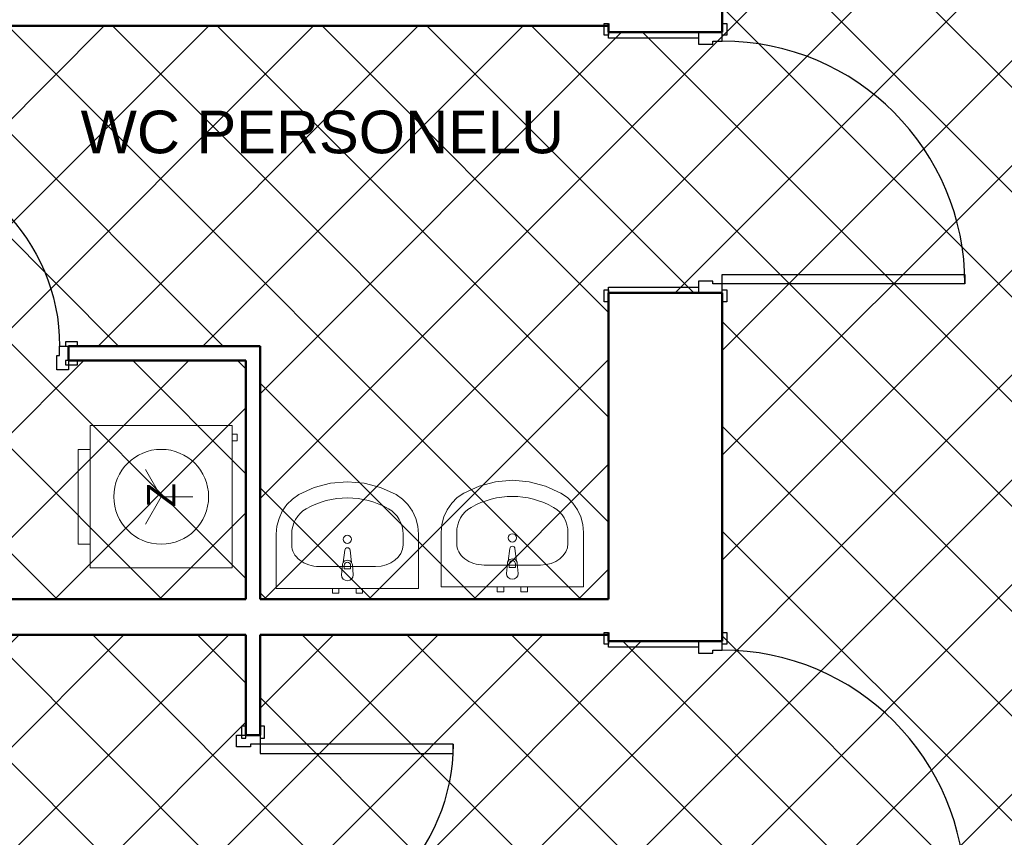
# Model space of a CAD drawing. Header units: millimetres. Extents: x -29624 to 9939, y -6894 to 6495.
# Tile 20 of 243: x -26726 to -26310, y 3545 to 3890. Entities that reach past the tile are written whole.
import ezdxf
from ezdxf.enums import TextEntityAlignment as Align

# ---------------------------------------------------------------- set-up
doc = ezdxf.new("R2010")
doc.units = ezdxf.units.MM
doc.header["$MEASUREMENT"] = 0
for name, color, linetype, lineweight in [('A_opisy', 81, 'Continuous', 13), ('A_sanitarka', 140, 'Continuous', 13), ('A_ściany istniejące hatch', 82, 'Continuous', 9)]:
    doc.layers.add(name, color=color, linetype=linetype, lineweight=lineweight)
for name, color, linetype in [('Drzwi Archicad', 7, 'Continuous'), ('Konstrukcja - Ściany zew', 7, 'Continuous'), ('Wnętrze - Umeblowanie', 7, 'Continuous')]:
    doc.layers.add(name, color=color, linetype=linetype)
doc.styles.get("Standard").update_dxf_attribs({"font": 'arial.ttf'})
doc.styles.add('STYL_AUTOMATYCZNY_1', font='arial.ttf')

# ---------------------------------------------------------------- blocks, each defined once
blk = doc.blocks.new('Drzwi metalowe 27_3')
at = {"layer": 'Drzwi Archicad', "color": 7, "linetype": 'Continuous', "lineweight": 25}
for p, q in [((472.0000000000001, 0), (472, 1024)), ((472, 1024), (512, 1024)), ((512, 1024), (512, 0)), ((-587.0000000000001, 0), (-587.0000000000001, 19)), ((-587.0000000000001, 19), (-537, 19)), ((-537, 0), (-587.0000000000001, 0)), ((-512, 0), (-550, 0)), ((-550, 0), (-550, -100)), ((-537, 19), (-537, 0)), ((-512, -40), (-512, 0)), ((512, 0), (472.0000000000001, 0)), ((550, 0), (512, 0)), ((512, 0), (512, -40)), ((537, 19), (587.0000000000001, 19)), ((537, 0), (537, 19)), ((587.0000000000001, 0), (537, 0)), ((550, -100), (550, 0)), ((587.0000000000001, 19), (587.0000000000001, 0)), ((-500, -40), (-512, -40)), ((-500, -100), (-500, -40)), ((512, -40), (500, -40)), ((500, -40), (500, -100)), ((-550, -480), (-550, -100)), ((-550, -100), (-525, -100)), ((-550, -100), (-500, -100)), ((-525, -100), (-525, -480)), ((500, -100), (550, -100)), ((525, -480), (525, -100)), ((525, -100), (550, -100)), ((550, -100), (550, -480)), ((-587.0000000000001, -499), (-587.0000000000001, -480)), ((-587.0000000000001, -480), (-537, -480)), ((-525, -480), (-550, -480)), ((-537, -480), (-537, -499)), ((550, -480), (525, -480)), ((537, -480), (587.0000000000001, -480)), ((537, -499), (537, -480)), ((587.0000000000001, -480), (587.0000000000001, -499)), ((-537, -499), (-587.0000000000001, -499)), ((587.0000000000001, -499), (537, -499))]:
    blk.add_line(p, q, dxfattribs=at)
blk.add_arc((512, 0), 1024, 90, 180, dxfattribs=at)
blk = doc.blocks.new('Ściana_6_1', base_point=(-11072.26123587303, -3900.000000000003))
at = {"layer": 'Konstrukcja - Ściany zew', "color": 7, "linetype": 'Continuous', "lineweight": 50}
for p, q in [((-11552.26123587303, 5643.609307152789), (-11552.26123587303, 5680.609307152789)), ((-11072.26123587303, 5643.609307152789), (-11072.26123587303, 5680.609307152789)), ((-11172.26123587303, 5643.609307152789), (-11552.26123587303, 5643.609307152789)), ((-11072.26123587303, 5643.609307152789), (-11172.26123587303, 5643.609307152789)), ((-11552.26123587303, 4543.609307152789), (-11552.26123587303, 4506.609307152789)), ((-11172.26123587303, 4543.609307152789), (-11552.26123587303, 4543.609307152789)), ((-11072.26123587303, 4543.609307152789), (-11172.26123587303, 4543.609307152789)), ((-11072.26123587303, 4543.609307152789), (-11072.26123587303, 4506.609307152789)), ((-11552.26123587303, 3075.060621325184), (-11552.26123587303, 3112.060621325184)), ((-11172.26123587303, 3075.060621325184), (-11552.26123587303, 3075.060621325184)), ((-11072.26123587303, 3075.060621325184), (-11172.26123587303, 3075.060621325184)), ((-11072.26123587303, 3075.060621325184), (-11072.26123587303, 3112.060621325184))]:
    blk.add_line(p, q, dxfattribs=at)
at = {"layer": 'Konstrukcja - Ściany zew', "color": 7, "linetype": 'Continuous', "lineweight": 50, "flags": 128}
for points in [[(-11072.26123587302, 5643.60930715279), (-11072.26123587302, 6229.991698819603)], [(-11552.26123587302, 5669.999999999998), (-11552.26123587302, 5643.609307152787)], [(-11552.26123587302, 4543.609307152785), (-11552.26123587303, 3252.197384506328)], [(-11072.26123587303, 3075.060621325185), (-11072.26123587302, 4543.609307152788)], [(-11552.26123587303, 3102.197384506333), (-11552.26123587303, 3075.060621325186)]]:
    blk.add_lwpolyline(points, dxfattribs=at)
at = {"layer": 'Drzwi Archicad', "color": 21, "linetype": 'Continuous', "lineweight": 13, "true_color": 0xff9955, "zscale": 1000, "rotation": 270}
for p in [(-11072.26123587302, 5093.609307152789), (-11072.26123587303, 2525.060621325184)]:
    blk.add_blockref('Drzwi metalowe 27_3', p, dxfattribs=at)
blk = doc.blocks.new('Ściana_25_1', base_point=(-11072.26123587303, 3102.197384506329))
at = {"layer": 'Konstrukcja - Ściany zew', "color": 7, "linetype": 'Continuous', "lineweight": 50, "flags": 128}
for points in [[(-13082.26123587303, 3252.19738450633), (-14762.26123587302, 3252.19738450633)], [(-11552.26123587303, 3252.197384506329), (-13022.26123587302, 3252.19738450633)], [(-17472.26123587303, 3102.197384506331), (-13082.26123587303, 3102.19738450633)], [(-13022.26123587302, 3102.19738450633), (-11552.26123587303, 3102.197384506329)]]:
    blk.add_lwpolyline(points, dxfattribs=at)
blk = doc.blocks.new('Ściana_26_1', base_point=(-11072.26123587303, 5669.999999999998))
at = {"layer": 'Konstrukcja - Ściany zew', "color": 7, "linetype": 'Continuous', "lineweight": 50, "flags": 128}
blk.add_lwpolyline([(-17472.26123587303, 5670), (-11552.26123587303, 5669.999999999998)], dxfattribs=at)
blk = doc.blocks.new('Ściana_27_1', base_point=(-13082.26123587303, 4319.174191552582))
at = {"layer": 'Konstrukcja - Ściany zew', "color": 7, "linetype": 'Continuous', "lineweight": 50, "flags": 128}
for points in [[(-13022.26123587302, 4319.174191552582), (-13082.26123587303, 4319.174191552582)], [(-13022.26123587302, 3252.19738450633), (-13022.26123587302, 4319.174191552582)], [(-13082.26123587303, 4259.174191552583), (-13082.26123587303, 3252.19738450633)]]:
    blk.add_lwpolyline(points, dxfattribs=at)
blk = doc.blocks.new('Drzwi metalowe 27_22')
at = {"layer": 'Drzwi Archicad', "color": 7, "linetype": 'Continuous', "lineweight": 25}
for p, q in [((366.9999999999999, 0), (366.9999999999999, 814)), ((366.9999999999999, 814), (406.9999999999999, 814)), ((406.9999999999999, 814), (406.9999999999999, 0)), ((-482, 0), (-482, 19)), ((-482, 19), (-432, 19)), ((-432, 0), (-482, 0)), ((-407, 0), (-445, 0)), ((-445, 0), (-445, -100)), ((-432, 19), (-432, 0)), ((-407, -40), (-407, 0)), ((406.9999999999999, 0), (366.9999999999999, 0)), ((445, 0), (407, 0)), ((407, 0), (407, -40)), ((432, 19), (482, 19)), ((432, 0), (432, 19)), ((482, 0), (432, 0)), ((445, -100), (445, 0)), ((482, 19), (482, 0)), ((-395, -40), (-407, -40)), ((-395, -100), (-395, -40)), ((407, -40), (395, -40)), ((395, -40), (395, -100)), ((-482, -79), (-482, -60)), ((-482, -60), (-432, -60)), ((-432, -79), (-482, -79)), ((-432, -60), (-432, -79)), ((432, -60), (482, -60)), ((432, -79), (432, -60)), ((482, -79), (432, -79)), ((482, -60), (482, -79)), ((-445, -100), (-395, -100)), ((395, -100), (445, -100))]:
    blk.add_line(p, q, dxfattribs=at)
at = {"layer": 'Drzwi Archicad', "color": 7, "linetype": 'Continuous', "lineweight": 50}
for p, q in [((-445, 0), (-482, 0)), ((-445, 0), (-482, 0)), ((-445, 0), (-445, -60)), ((-445, 0), (-445, -60)), ((445, 0), (445, -60)), ((445, 0), (445, -60)), ((445, 0), (482, 0)), ((445, 0), (482, 0)), ((-445, -60), (-482, -60)), ((-445, -60), (-482, -60)), ((445, -60), (482, -60)), ((445, -60), (482, -60))]:
    blk.add_line(p, q, dxfattribs=at)
at = {"layer": 'Drzwi Archicad', "color": 7, "linetype": 'Continuous', "lineweight": 25}
blk.add_arc((406.9999999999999, 0), 814, 90, 180, dxfattribs=at)
blk = doc.blocks.new('Ściana_116_1', base_point=(-13082.26123587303, 4319.174191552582))
at = {"layer": 'Konstrukcja - Ściany zew', "color": 7, "linetype": 'Continuous', "lineweight": 50}
for p, q in [((-14720.54434790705, 4319.174191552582), (-14757.54434790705, 4319.174191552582)), ((-14720.54434790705, 4319.174191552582), (-14720.54434790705, 4259.174191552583)), ((-13830.54434790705, 4319.174191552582), (-13793.54434790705, 4319.174191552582)), ((-13830.54434790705, 4319.174191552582), (-13830.54434790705, 4259.174191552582)), ((-14720.54434790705, 4259.174191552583), (-14757.54434790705, 4259.174191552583)), ((-13830.54434790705, 4259.174191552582), (-13793.54434790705, 4259.174191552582))]:
    blk.add_line(p, q, dxfattribs=at)
at = {"layer": 'Konstrukcja - Ściany zew', "color": 7, "linetype": 'Continuous', "lineweight": 50, "flags": 128}
for points in [[(-14720.54435939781, 4319.174191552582), (-14762.26123587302, 4319.174191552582)], [(-13082.26123587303, 4319.174191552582), (-13830.54434688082, 4319.174191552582)], [(-14762.26123587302, 4259.174191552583), (-14720.54434509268, 4259.174191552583)], [(-13830.54433794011, 4259.174191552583), (-13082.26123587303, 4259.174191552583)]]:
    blk.add_lwpolyline(points, dxfattribs=at)
at = {"layer": 'Drzwi Archicad', "color": 21, "linetype": 'Continuous', "lineweight": 13, "true_color": 0xff9955, "xscale": -1, "zscale": 1000}
blk.add_blockref('Drzwi metalowe 27_22', (-14275.54434790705, 4319.174191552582), dxfattribs=at)
blk = doc.blocks.new('Ściana_119_1', base_point=(-13082.26123587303, 3102.197384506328))
at = {"layer": 'Konstrukcja - Ściany zew', "color": 7, "linetype": 'Continuous', "lineweight": 50}
for p, q in [((-13082.26123587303, 2679.197384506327), (-13082.26123587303, 2716.197384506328)), ((-13022.26123587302, 2679.197384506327), (-13022.26123587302, 2716.197384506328)), ((-13022.26123587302, 2679.197384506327), (-13082.26123587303, 2679.197384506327)), ((-13082.26123587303, 1789.197384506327), (-13082.26123587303, 1752.197384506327)), ((-13022.26123587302, 1789.197384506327), (-13082.26123587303, 1789.197384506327)), ((-13022.26123587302, 1789.197384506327), (-13022.26123587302, 1752.197384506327)), ((-13082.26123587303, 1648.922018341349), (-13082.26123587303, 1685.922018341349)), ((-13022.26123587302, 1648.922018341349), (-13022.26123587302, 1685.922018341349)), ((-13022.26123587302, 1648.922018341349), (-13082.26123587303, 1648.922018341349)), ((-13082.26123587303, 758.922018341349), (-13082.26123587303, 721.922018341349)), ((-13022.26123587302, 758.922018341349), (-13082.26123587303, 758.922018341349)), ((-13022.26123587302, 758.922018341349), (-13022.26123587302, 721.922018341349))]:
    blk.add_line(p, q, dxfattribs=at)
at = {"layer": 'Konstrukcja - Ściany zew', "color": 7, "linetype": 'Continuous', "lineweight": 50, "flags": 128}
for points in [[(-13082.26123587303, 3102.19738450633), (-13082.26123587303, 2679.197368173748)], [(-13022.26123587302, 2679.197368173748), (-13022.26123587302, 3102.19738450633)], [(-13082.26123587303, 1789.197373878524), (-13082.26123587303, 1752.197384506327)], [(-13022.26123587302, 1648.922043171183), (-13022.26123587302, 1789.197373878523)], [(-13082.26123587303, 1692.197384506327), (-13082.26123587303, 1648.922043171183)], [(-13082.26123587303, 758.9219967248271), (-13082.26123587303, -397.6024557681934)], [(-13022.26123587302, -397.6024557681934), (-13022.26123587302, 758.9219967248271)]]:
    blk.add_lwpolyline(points, dxfattribs=at)
at = {"layer": 'Drzwi Archicad', "color": 21, "linetype": 'Continuous', "lineweight": 13, "true_color": 0xff9955, "xscale": -1, "zscale": 1000, "rotation": 270}
blk.add_blockref('Drzwi metalowe 27_22', (-13022.26123587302, 2234.197384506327), dxfattribs=at)
at = {"layer": 'Drzwi Archicad', "color": 21, "linetype": 'Continuous', "lineweight": 13, "true_color": 0xff9955, "zscale": 1000, "rotation": 270}
blk.add_blockref('Drzwi metalowe 27_22', (-13022.26123587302, 1203.922018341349), dxfattribs=at)
blk = doc.blocks.new('Pralka 27')
for q in [(0, -166.6666666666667), (-115.4700538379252, -366.6666666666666), (115.4700538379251, -366.6666666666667)]:
    blk.add_line((0, -300), q)
at = {"flags": 128}
for points in [[(-300, 0), (-300, -600), (300, -600), (300, 0)], [(-263.5, 8.266365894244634e-16), (-236.5, -8.266365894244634e-16), (-236.5, 20), (-263.5, 20)], [(-263.5, 8.266365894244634e-16), (-236.5, -8.266365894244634e-16), (-236.5, 20), (-263.5, 20)], [(-200, -600), (-200, -650), (200, -650), (200, -600)]]:
    blk.add_lwpolyline(points, close=True, dxfattribs=at)
blk.add_circle((0, -300), 200)
at = {"style": 'STYL_AUTOMATYCZNY_1'}
blk.add_attdef('stDisplayText', text='', height=120, rotation=180, dxfattribs=at).set_placement((0, -293.1425694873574), align=Align.MIDDLE_CENTER)
blk = doc.blocks.new('Umywalka 27')
for p, q in [((-13.6, -97.09918775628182), (-13.6, -82.22859068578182)), ((-13.6, -82.22859068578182), (13.6, -82.22859068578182)), ((13.6, -82.22859068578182), (13.6, -97.09918775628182)), ((118.8260869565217, -92.31818181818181), (-118.8260869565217, -92.31818181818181)), ((-234.7826086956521, -183.2727272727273), (-234.7826086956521, -229.090909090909)), ((234.7826086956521, -183.2727272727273), (234.7826086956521, -229.090909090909))]:
    blk.add_line(p, q)
at = {"flags": 128}
for points in [[(-300, 0), (-299.9999999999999, -229.090909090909), (-297.1051497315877, -262.8129358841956), (-288.5131192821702, -295.4571957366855), (-274.4985127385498, -325.9803674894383), (-255.5092414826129, -353.4069206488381), (-232.1522087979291, -376.860293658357), (-205.1739130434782, -395.5909090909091), (-139.9820536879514, -425.5322264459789), (-70.96147764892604, -443.8309893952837), (7.170073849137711e-14, -449.9866996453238), (70.96147764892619, -443.8309893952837), (139.9820536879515, -425.5322264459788), (205.1739130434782, -395.5909090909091), (232.1522087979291, -376.860293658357), (255.5092414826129, -353.4069206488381), (274.4985127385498, -325.9803674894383), (288.5131192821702, -295.4571957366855), (297.1051497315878, -262.8129358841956), (300, -229.090909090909), (300, 0)], [(-63.5, 8.266365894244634e-16), (-36.50000000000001, -8.266365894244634e-16), (-36.50000000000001, 20), (-63.5, 20)], [(36.50000000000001, 8.266365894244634e-16), (63.5, -8.266365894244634e-16), (63.5, 20), (36.50000000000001, 20)]]:
    blk.add_lwpolyline(points, close=True, dxfattribs=at)
blk.add_lwpolyline([(-25, -57.31818181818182), (-21, -99.27099209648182, 0.1210195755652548), (-17.72976797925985, -108.7844437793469), (-11.1, -161.7181818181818, 0.8825662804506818), (11.1000000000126, -161.7181818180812), (17.72976797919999, -108.7844437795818, 0.1210195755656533), (21.00000000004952, -99.27099209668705), (25, -57.31818181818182, 0.9999999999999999)], format="xyb", close=True, dxfattribs=at)
blk.add_circle((0, -207.135), 17.5)
for centre, radius, start, end in [((0, -97.37107366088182), 21.0857698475, 212.7710253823, 327.2289746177), ((0, -97.09918775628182), 13.6, 180, 0)]:
    blk.add_arc(centre, radius, start, end)
for centre, major_axis, ratio, start_param, end_param in [((-118.695652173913, -183.2727272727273), (116.0659090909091, 0), 0.7836456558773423, 1.570796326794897, 3.141592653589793), ((118.695652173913, -183.2727272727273), (116.0659090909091, 0), 0.7836456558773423, 0, 1.570796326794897), ((-118.8521739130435, -229.090909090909), (7.42135960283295e-15, 121.1999999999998), 0.9565217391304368, 1.570796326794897, 2.644617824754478), ((118.8521739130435, -229.090909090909), (7.42135960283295e-15, 121.1999999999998), 0.9565217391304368, 3.638567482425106, 4.71238898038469), ((0, 0), (2.33796207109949e-14, 381.8181818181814), 0.9565217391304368, 2.644617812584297, 3.638567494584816)]:
    blk.add_ellipse(centre, major_axis=major_axis, ratio=ratio, start_param=start_param, end_param=end_param)

msp = doc.modelspace()

# ---------------------------------------------------------------- hatches: boundary and pattern name
at = {"layer": 'A_ściany istniejące hatch'}
h = msp.add_hatch(dxfattribs=at)
h.set_pattern_fill('NET', color=256, scale=250, angle=45)
h.set_pattern_definition([(45, (7385.571392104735, 0), (-22.09708691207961, 22.09708691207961), []), (135, (7385.571392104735, 0), (-22.09708691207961, -22.09708691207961), [])])
h.paths.add_polyline_path([(-24601.05965633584, 5156.323444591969), (-24559.05965633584, 5156.323441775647), (-24559.05965633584, 4894.323442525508), (-24349.05965633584, 4894.323442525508), (-24349.05965633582, 4852.323442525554), (-24601.05965633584, 4852.323442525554)], flags=16)
h.paths.add_polyline_path([(-24007.05800551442, 4880.323442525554), (-24007.05800551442, 4820.323442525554), (-24127.05965633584, 4820.323442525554), (-24127.05965633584, 4660.323442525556), (-24187.05965633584, 4660.323442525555), (-24187.05965633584, 4852.323442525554), (-24229.05965633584, 4852.323442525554), (-24229.05965633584, 4894.323442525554), (-24225.05965633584, 4894.323442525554), (-24225.05965633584, 5553.323442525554), (-24559.05965633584, 5553.323442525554), (-24559.05965633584, 5507.323442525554), (-24601.05965633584, 5507.323442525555), (-24601.05965633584, 5597.323442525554), (-24143.05965633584, 5597.323442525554), (-24143.05965931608, 5553.323442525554), (-24181.05965633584, 5553.323442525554), (-24181.05965633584, 4880.323442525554)], flags=17)
h.paths.add_polyline_path([(-23403.05965633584, 4880.323442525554), (-23261.05965633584, 4880.323442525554), (-23261.05965633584, 4942.323442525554), (-23217.05965633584, 4942.323442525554), (-23217.05965633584, 4657.323445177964), (-23277.05965633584, 4657.323445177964), (-23277.05965633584, 4820.323442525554), (-23403.05965633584, 4820.323442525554)], flags=17)
h.paths.add_polyline_path([(-23360.05965633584, 4000.323442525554), (-23277.05965633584, 4000.323442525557), (-23277.05965633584, 4115.323445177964), (-23217.05965633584, 4115.323445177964), (-23217.05965633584, 3942.323442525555), (-23277.05965633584, 3942.323442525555), (-23277.05965633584, 3975.323442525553), (-23360.05965633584, 3975.323442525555)], flags=17)
h.paths.add_polyline_path([(-23717.05965633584, 4570.323442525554), (-23687.05965633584, 4570.323442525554), (-23687.05965633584, 4540.323442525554), (-23717.05965633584, 4540.323442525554)], flags=17)
h.paths.add_polyline_path([(-23717.05965633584, 4276.323442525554), (-23687.05965633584, 4276.323442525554), (-23687.05965633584, 4306.323442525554), (-23717.05965633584, 4306.323442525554)], flags=17)
h.paths.add_polyline_path([(-24205.05965633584, 2730.323442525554), (-24145.05965633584, 2730.323442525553), (-24145.05965633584, 2570.323442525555), (-23907.05965633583, 2570.323442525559), (-23907.05965633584, 2750.323442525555), (-23847.05965633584, 2750.323442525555), (-23847.05965633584, 2570.323442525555), (-23277.05965633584, 2570.323442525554), (-23277.05965633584, 2720.323442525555), (-23217.05965633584, 2720.323442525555), (-23217.05965633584, 2510.323442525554), (-24205.05965633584, 2510.323442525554)])
h.paths.add_polyline_path([(-26687.05965227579, 5880.323442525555), (-26474.05965633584, 5880.32344487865), (-26474.05966137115, 5974.357659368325), (-26449.05965901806, 5974.35765319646), (-26449.05965901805, 5855.323442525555), (-26687.05965227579, 5855.323442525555)], flags=17)
h.paths.add_polyline_path([(-26054.05965633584, 5854.668952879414), (-26019.05965633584, 5854.668952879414), (-26019.05965633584, 5974.35765319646), (-26054.05965633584, 5974.35765319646)], flags=17)
h.paths.add_polyline_path([(-25764.05965630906, 4030.323442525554), (-25694.05966801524, 4030.323442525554), (-25694.05966801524, 3970.323442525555), (-25764.05965630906, 3970.323442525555)], flags=17)
h.paths.add_polyline_path([(-25354.05965630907, 4030.323442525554), (-25284.05965630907, 4030.323442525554), (-25284.05965630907, 3970.323442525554), (-25354.05965630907, 3970.323442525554)], flags=17)
h.paths.add_polyline_path([(-24913.05965630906, 4030.323442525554), (-24845.05966801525, 4030.323442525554), (-24845.05966801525, 3970.323442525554), (-24913.05965630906, 3970.323442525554)], flags=17)
h.paths.add_polyline_path([(-24710.05965630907, 4030.323442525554), (-24629.05966801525, 4030.323442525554), (-24629.05966801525, 3970.323442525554), (-24710.05965630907, 3970.323442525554)], flags=17)
h.paths.add_polyline_path([(-24127.05965633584, 4530.323438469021), (-24187.05965633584, 4530.323438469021), (-24187.05965633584, 4454.323442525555), (-24127.05965633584, 4454.323442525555)], flags=17)
h.paths.add_polyline_path([(-24559.05965633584, 5377.323440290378), (-24601.05965633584, 5377.323440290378), (-24601.05965633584, 5286.323444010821), (-24559.05965633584, 5286.323444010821)], flags=16)
h.paths.add_polyline_path([(-24013.05965633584, 5597.323442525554), (-23879.05965633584, 5597.323442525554), (-23879.05965633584, 5553.323442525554), (-24013.05965633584, 5553.323442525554)], flags=17)
h.paths.add_polyline_path([(-23261.05965633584, 5277.323444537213), (-23217.05965633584, 5277.323444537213), (-23217.05965633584, 5352.323442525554), (-23261.05965633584, 5352.323442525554)], flags=17)
h.paths.add_polyline_path([(-23261.05965633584, 5072.323442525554), (-23217.05965633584, 5072.323442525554), (-23217.05965633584, 5147.323442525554), (-23261.05965633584, 5147.323442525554)], flags=17)
h.paths.add_polyline_path([(-23277.05965633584, 4451.32344741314), (-23217.05965633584, 4451.32344741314), (-23217.05965633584, 4527.323445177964), (-23277.05965633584, 4527.323445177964)], flags=17)
h.paths.add_polyline_path([(-23277.05965633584, 4245.32344741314), (-23217.05965633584, 4245.32344741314), (-23217.05965633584, 4321.323445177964), (-23277.05965633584, 4321.323445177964)], flags=17)
h.paths.add_polyline_path([(-23277.05965633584, 3737.323444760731), (-23217.05965633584, 3737.323444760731), (-23217.05965633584, 3812.323442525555), (-23277.05965633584, 3812.323442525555)], flags=17)
h.paths.add_polyline_path([(-23277.05965633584, 3532.323444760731), (-23217.05965633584, 3532.323444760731), (-23217.05965633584, 3607.323442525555), (-23277.05965633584, 3607.323442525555)], flags=17)
h.paths.add_polyline_path([(-23277.05965633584, 3060.32344476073), (-23217.05965633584, 3060.32344476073), (-23217.05965633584, 3130.323442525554), (-23277.05965633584, 3130.323442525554)], flags=17)
h.paths.add_polyline_path([(-23217.05965633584, 2855.323442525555), (-23277.05965633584, 2855.323442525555), (-23277.05965633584, 2925.323442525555), (-23217.05965633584, 2925.323442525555)], flags=17)
h.paths.add_polyline_path([(-24502.05965659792, 2970.323442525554), (-24432.05965633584, 2970.323442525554), (-24432.05965633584, 2910.323442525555), (-24502.05965659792, 2910.323442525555)], flags=17)
h.paths.add_polyline_path([(-24707.05965633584, 2910.323442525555), (-24637.05965633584, 2910.323442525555), (-24637.05965633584, 2970.323442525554), (-24707.05965633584, 2970.323442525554)], flags=17)
h.paths.add_polyline_path([(-24912.05965659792, 2970.323442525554), (-24842.05965633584, 2970.323442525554), (-24842.05965633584, 2910.323442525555), (-24912.05965659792, 2910.323442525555)], flags=17)
h.paths.add_polyline_path([(-25169.05965633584, 2910.323442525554), (-25047.05966804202, 2910.323442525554), (-25047.05966804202, 2970.323442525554), (-25169.05965633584, 2970.323442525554)], flags=17)
h.paths.add_polyline_path([(-25374.05965659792, 2970.323442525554), (-25304.05965633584, 2970.323442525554), (-25304.05965633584, 2910.323442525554), (-25374.05965659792, 2910.323442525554)], flags=17)
h.paths.add_polyline_path([(-25579.05965633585, 2910.323442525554), (-25509.05965633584, 2910.323442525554), (-25509.05965633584, 2970.323442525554), (-25579.05965633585, 2970.323442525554)], flags=17)
h.paths.add_polyline_path([(-25784.05965659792, 2970.323442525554), (-25714.05965633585, 2970.323442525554), (-25714.05965633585, 2910.323442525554), (-25784.05965659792, 2910.323442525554)], flags=17)
h.paths.add_polyline_path([(-23895.05965633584, 2970.323442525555), (-23981.55965633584, 2970.323442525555), (-23981.54424533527, 2910.323442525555), (-23907.05965633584, 2910.323442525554), (-23907.05965633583, 2860.323442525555), (-23847.05965633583, 2860.323442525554), (-23847.05965633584, 3103.823442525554), (-23895.05965633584, 3103.823442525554)], flags=17)
h.paths.add_polyline_path([(-24091.55965633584, 2970.323442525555), (-24091.54424533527, 2910.323442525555), (-24145.05965633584, 2910.323442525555), (-24145.05965633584, 2870.323442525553), (-24205.05965633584, 2870.323442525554), (-24205.05965633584, 2910.323442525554), (-24297.05965633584, 2910.323442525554), (-24297.05965633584, 2970.323442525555)], flags=17)
h.paths.add_polyline_path([(-26079.05965633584, 2864.323442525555), (-26019.05965633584, 2864.323442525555), (-26019.05965633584, 2910.323442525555), (-25919.05965633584, 2910.323442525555), (-25919.05966804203, 2970.323442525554), (-26079.05965633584, 2970.323442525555)], flags=17)
h.paths.add_polyline_path([(-24289.05965630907, 4030.323442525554), (-24187.05965633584, 4030.323442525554), (-24187.05965633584, 4324.323442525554), (-24127.05965633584, 4324.32343846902), (-24127.05965633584, 4000.323442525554), (-24110.05965633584, 4000.323442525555), (-24110.05965633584, 3975.323442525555), (-24127.05965633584, 3975.323442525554), (-24127.05965633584, 3620.323442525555), (-24100.05965633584, 3620.323442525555), (-24100.05965633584, 3540.323442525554), (-24127.05965633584, 3540.323442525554), (-24127.05965633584, 3320.323442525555), (-24302.55965633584, 3320.323442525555), (-24302.55965633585, 3368.323442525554), (-24167.05965633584, 3368.323442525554), (-24167.05965633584, 3970.323442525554), (-24289.05965657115, 3970.323442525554)], flags=17)
h.paths.add_polyline_path([(-24494.05965630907, 4030.323442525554), (-24424.05965630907, 4030.323442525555), (-24424.05965630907, 3970.323442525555), (-24457.05965633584, 3970.323442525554), (-24457.05965633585, 3804.323442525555), (-24489.05965633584, 3804.323445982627), (-24489.05965633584, 3970.323442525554), (-24494.05965630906, 3970.323442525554)], flags=17)
h.paths.add_polyline_path([(-24736.05965633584, 3368.323442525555), (-24489.05965633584, 3368.323442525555), (-24489.05965633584, 3518.323447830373), (-24457.05965633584, 3518.3234443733), (-24457.05965633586, 3368.323442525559), (-24412.55965633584, 3368.323442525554), (-24412.55965633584, 3320.323442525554), (-24736.05965633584, 3320.323442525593)], flags=17)
h.paths.add_polyline_path([(-25725.05965633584, 3368.323442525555), (-25725.05965633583, 3320.323442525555), (-25485.05965633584, 3320.323442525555), (-25485.05965633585, 3368.323442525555), (-25489.05965630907, 3368.323442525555), (-25489.05965630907, 3460.323442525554), (-25517.05965630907, 3460.323442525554), (-25517.05965630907, 3368.323442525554)], flags=17)
h.paths.add_polyline_path([(-26079.05965633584, 4061.323442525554), (-26019.05965633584, 4061.323442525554), (-26019.05965633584, 4030.323442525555), (-25899.05965630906, 4030.323442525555), (-25899.05966801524, 3970.323442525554), (-26039.05965633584, 3970.323442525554), (-26039.05965633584, 3368.323442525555), (-25835.05965633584, 3368.323442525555), (-25835.05965633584, 3320.323442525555), (-26079.05965633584, 3320.323442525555)], flags=17)
h.paths.add_polyline_path([(-26019.05965633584, 4357.738516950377), (-26079.05965633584, 4357.738516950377), (-26079.05965633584, 4201.323453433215), (-26019.05965633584, 4201.323453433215)], flags=17)
h.paths.add_polyline_path([(-26019.05965633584, 4572.297004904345), (-26079.05965633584, 4572.297004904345), (-26079.05965633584, 4492.738518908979), (-26019.05965633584, 4492.738518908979)], flags=17)
h.paths.add_polyline_path([(-26019.05965633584, 4787.323442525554), (-26079.05965633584, 4787.323442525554), (-26079.05965633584, 4707.297013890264), (-26019.05965633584, 4707.297013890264)], flags=17)
h.paths.add_polyline_path([(-26019.05965633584, 5107.323442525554), (-26079.05965633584, 5107.323442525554), (-26079.05965633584, 4922.323442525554), (-26019.05965633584, 4922.323442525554)], flags=17)
h.paths.add_polyline_path([(-26019.05965633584, 5312.323442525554), (-26079.05965633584, 5312.323442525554), (-26079.05965633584, 5242.323455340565), (-26019.05965633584, 5242.323455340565)], flags=17)
h.paths.add_polyline_path([(-26019.05965633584, 5527.323442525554), (-26079.05965633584, 5527.323442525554), (-26079.05965633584, 5447.323442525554), (-26019.05965633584, 5447.323442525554)], flags=17)
h.paths.add_polyline_path([(-27069.05965633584, 5252.439788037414), (-27129.05965633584, 5252.439788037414), (-27129.05965633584, 5322.419772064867), (-27069.05965633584, 5322.419772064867), (-27069.05965633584, 5324.323442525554), (-26609.05965633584, 5324.323442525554), (-26609.05965633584, 5314.323442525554), (-26640.15965633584, 5314.323442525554), (-26640.15965633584, 5238.323442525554), (-26655.15965633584, 5238.323442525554), (-26655.15965633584, 5314.323442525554), (-26911.05965633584, 5314.323442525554), (-26911.05965633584, 5299.320287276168), (-26918.05965633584, 5299.320287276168), (-26918.05965633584, 5314.323442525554), (-27069.05965633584, 5314.323442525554)])
h.paths.add_polyline_path([(-27069.05965633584, 5197.323442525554), (-27069.05965633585, 5204.323442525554), (-26918.05965633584, 5204.323442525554), (-26918.05965633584, 5209.320288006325), (-26911.05965633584, 5209.320288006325), (-26911.05965633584, 5186.842374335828), (-26918.05965633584, 5186.842373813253), (-26918.05965633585, 5197.323442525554)], flags=17)
h.paths.add_polyline_path([(-27129.05965633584, 5117.439788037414), (-27069.05965633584, 5117.439788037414), (-27069.05965633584, 5087.323442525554), (-26918.05965633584, 5087.323442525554), (-26918.05965633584, 5096.842374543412), (-26911.05965633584, 5096.842374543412), (-26911.05965633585, 5087.323442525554), (-26655.15965633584, 5087.323442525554), (-26655.15965633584, 5143.323442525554), (-26640.15965633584, 5143.323442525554), (-26640.15965633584, 5087.323442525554), (-26612.05965609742, 5087.323442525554), (-26612.05965633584, 5072.323442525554), (-27069.05965633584, 5072.323442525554), (-27069.05965633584, 5046.959804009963), (-27129.05965633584, 5046.959804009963)])
h.paths.add_polyline_path([(-27129.05965633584, 4916.959804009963), (-27069.05965633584, 4916.959804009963), (-27069.05965633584, 4872.323442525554), (-26477.05965633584, 4872.323442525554), (-26477.05965633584, 4889.588796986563), (-26429.05965633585, 4889.588796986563), (-26429.05965633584, 4560.322612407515), (-26477.05965633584, 4560.322612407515), (-26477.05965633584, 4832.323442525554), (-27069.05965633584, 4832.323442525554), (-27069.05965633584, 4754.452296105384), (-27129.05965633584, 4754.452296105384)])
h.paths.add_polyline_path([(-27129.05965633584, 4414.472312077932), (-27069.05965633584, 4414.472312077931), (-27069.05965633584, 4392.323442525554), (-26477.05965633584, 4392.323442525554), (-26477.05965633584, 4450.322612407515), (-26429.05965633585, 4450.322612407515), (-26429.05965633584, 4053.322612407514), (-26477.05965633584, 4053.322612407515), (-26477.05965633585, 4367.323442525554), (-27069.05965633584, 4367.323442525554), (-27069.05965633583, 4344.256026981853), (-27129.05965633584, 4344.256026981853)])
h.paths.add_polyline_path([(-27129.05965633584, 4000.125357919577), (-27069.05965633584, 4000.125357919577), (-27069.05965633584, 3930.323442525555), (-26477.05965633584, 3930.323442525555), (-26477.05965633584, 3943.322612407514), (-26429.05965633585, 3943.322612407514), (-26429.05965633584, 3884.684373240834), (-26477.05965633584, 3884.684373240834), (-26477.05965633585, 3887.323442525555), (-27069.05965633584, 3887.323442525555), (-27069.05965633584, 3835.125357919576), (-27129.05965633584, 3835.125357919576)])
h.paths.add_polyline_path([(-27129.05965633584, 3700.125357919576), (-27069.05965633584, 3700.125357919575), (-27069.05965633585, 3645.543180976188), (-27010.05965633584, 3645.543180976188), (-27010.05965633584, 3787.240861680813), (-27000.69587569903, 3787.240861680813), (-27000.69587692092, 3781.240861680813), (-27004.05965633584, 3781.240861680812), (-27004.05965633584, 3645.543180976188), (-26907.05965633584, 3645.543180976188), (-26907.05965633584, 3781.240861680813), (-26911.69587692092, 3781.240861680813), (-26911.69587692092, 3787.240861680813), (-26896.5144484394, 3787.240861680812), (-26896.5144484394, 3781.240861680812), (-26901.05965633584, 3781.240861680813), (-26901.05965633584, 3645.543180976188), (-26804.05965633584, 3645.543180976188), (-26804.05965633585, 3781.240861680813), (-26807.5144484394, 3781.240861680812), (-26807.51444953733, 3787.240861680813), (-26798.05965633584, 3787.240861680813), (-26798.05965633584, 3752.240861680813), (-26793.88796868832, 3752.240861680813), (-26793.88796868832, 3746.240861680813), (-26798.05965633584, 3746.240861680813), (-26798.05965633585, 3645.543180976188), (-26630.05965633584, 3645.543180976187), (-26630.05965633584, 3746.240861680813), (-26704.88796654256, 3746.240861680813), (-26704.88796753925, 3752.240861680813), (-26624.05965633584, 3752.240861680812), (-26624.05965633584, 3645.543180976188), (-26477.05965633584, 3645.543180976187), (-26477.05965633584, 3774.684373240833), (-26429.05965633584, 3774.684373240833), (-26429.05965633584, 3627.829504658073), (-26477.05965633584, 3627.829504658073), (-26477.05965633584, 3630.543180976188), (-26624.05965633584, 3630.543180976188), (-26624.05965633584, 3588.24317934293), (-26630.05965633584, 3588.243180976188), (-26630.05965633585, 3630.543180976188), (-27069.05965633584, 3630.543180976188), (-27129.05965633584, 3630.543180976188)])
h.paths.add_polyline_path([(-27129.05965633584, 4549.472312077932), (-27069.05965633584, 4549.472312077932), (-27069.05965633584, 4619.452296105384), (-27129.05965633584, 4619.452296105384)])
h.paths.add_polyline_path([(-27129.05965633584, 4135.125357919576), (-27069.05965633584, 4135.125357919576), (-27069.05965633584, 4209.256026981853), (-27129.05965633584, 4209.256026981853)], flags=17)
h.paths.add_polyline_path([(-27129.05965633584, 3425.563196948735), (-27069.05965633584, 3425.563196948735), (-27069.05965633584, 3495.543180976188), (-27129.05965633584, 3495.543180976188)], flags=17)
h.paths.add_polyline_path([(-27129.05965633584, 3220.583212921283), (-27129.05965633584, 3290.563196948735), (-27069.05965633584, 3290.563196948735), (-27069.05965633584, 3280.563196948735), (-27022.05965633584, 3280.563196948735), (-27022.05965633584, 3451.543196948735), (-27010.8489369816, 3451.543196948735), (-27010.8489369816, 3445.543196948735), (-27016.05965633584, 3445.543196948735), (-27016.05965633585, 3280.563196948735), (-26917.05965633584, 3280.563196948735), (-26917.05965633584, 3445.543196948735), (-26921.84893456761, 3445.543196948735), (-26921.84893456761, 3451.543196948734), (-26906.54779697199, 3451.543196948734), (-26906.54779697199, 3445.543196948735), (-26911.05965633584, 3445.543196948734), (-26911.05965633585, 3280.563196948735), (-26814.05965633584, 3280.563196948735), (-26814.05965633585, 3445.543196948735), (-26817.54779522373, 3445.543196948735), (-26817.54779826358, 3451.543196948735), (-26803.51444971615, 3451.543196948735), (-26803.5144484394, 3445.543196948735), (-26808.05965633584, 3445.543196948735), (-26808.05965633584, 3280.563196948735), (-26711.05965633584, 3280.563196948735), (-26711.05965633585, 3445.543196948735), (-26714.5144484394, 3445.543196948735), (-26714.5144484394, 3451.543196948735), (-26711.05965633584, 3451.543196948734), (-26711.05965633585, 3495.543180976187), (-26630.05965633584, 3495.543180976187), (-26630.05965633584, 3499.243179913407), (-26624.05965633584, 3499.243179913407), (-26624.05965633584, 3485.215646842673), (-26630.05965633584, 3485.215646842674), (-26630.05965633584, 3489.543180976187), (-26705.05965633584, 3489.543180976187), (-26705.05965633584, 3280.563196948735), (-26630.05965633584, 3280.563196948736), (-26630.05965633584, 3396.215642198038), (-26624.05965633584, 3396.21564435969), (-26624.05965633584, 3280.563196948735), (-26477.05965633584, 3280.563196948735), (-26477.05965633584, 3517.829504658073), (-26429.05965633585, 3517.829504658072), (-26429.05965633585, 3084.023442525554), (-26477.05965633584, 3084.023442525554), (-26477.05965633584, 3265.563196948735), (-26624.05965633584, 3265.563196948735), (-26624.05965633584, 3168.053688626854), (-26630.05965633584, 3168.053688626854), (-26630.05965633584, 3265.563196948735), (-26705.05965633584, 3265.563196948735), (-26705.05965633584, 3072.723442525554), (-26630.05965633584, 3072.723442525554), (-26630.05965633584, 3079.05368821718), (-26624.05965633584, 3079.05368821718), (-26624.05965633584, 3063.023443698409), (-26630.05965633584, 3063.023442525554), (-26630.05965633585, 3066.723442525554), (-26711.05965633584, 3066.723442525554), (-26711.05965633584, 3140.323442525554), (-26714.5144484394, 3140.323442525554), (-26714.5144484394, 3146.323442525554), (-26711.05965633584, 3146.323442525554), (-26711.05965633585, 3265.563196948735), (-26808.05965633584, 3265.563196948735), (-26808.05965633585, 3146.323442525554), (-26803.51444929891, 3146.323442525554), (-26803.5144484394, 3140.323442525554), (-26817.54779697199, 3140.323442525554), (-26817.54779522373, 3146.323442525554), (-26814.05965633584, 3146.323442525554), (-26814.05965633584, 3265.563196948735), (-26911.05965633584, 3265.563196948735), (-26911.05965633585, 3146.323442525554), (-26906.54779697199, 3146.323442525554), (-26906.54779697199, 3140.323442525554), (-26921.84893562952, 3140.323442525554), (-26921.84893456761, 3146.323442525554), (-26917.05965633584, 3146.323442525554), (-26917.05965633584, 3265.563196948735), (-27016.05965633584, 3265.563196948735), (-27016.05965633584, 3146.323442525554), (-27010.84893516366, 3146.323442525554), (-27010.8489369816, 3140.323442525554), (-27022.05965633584, 3140.323442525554), (-27022.05965633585, 3265.563196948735), (-27069.05965633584, 3265.563196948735), (-27069.05965633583, 3220.583212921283)])
h.paths.add_polyline_path([(-27009.05965633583, 2829.323442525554), (-27069.05965633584, 2829.323442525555), (-27069.05965633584, 2910.323442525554), (-27129.05965633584, 2910.323442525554), (-27129.05965633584, 3085.583212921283), (-27069.05965633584, 3085.583212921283), (-27069.05965633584, 2970.323442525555), (-26630.05965633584, 2970.323442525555), (-26630.05965633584, 2974.023442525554), (-26624.05965633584, 2974.023443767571), (-26624.05965633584, 2970.323442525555), (-26477.05965633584, 2970.323442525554), (-26477.05965633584, 2974.023442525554), (-26429.05965633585, 2974.023442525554), (-26429.05965633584, 2919.323443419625), (-26454.05965633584, 2919.323442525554), (-26454.05965633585, 2930.323442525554), (-26624.05965633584, 2930.323442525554), (-26624.05965633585, 2925.583212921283), (-26630.05965633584, 2925.583212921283), (-26630.05965633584, 2930.323442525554), (-26814.05965633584, 2930.323442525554), (-26814.05965633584, 2890.070277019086), (-26839.05965633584, 2890.070277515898), (-26839.05965633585, 2930.323442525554), (-27009.05965633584, 2930.323442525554)])
h.paths.add_polyline_path([(-27009.05965633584, 2580.323442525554), (-27009.05965633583, 2619.323442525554), (-27069.05965633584, 2619.323442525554), (-27069.05965633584, 2520.323442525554), (-26019.05965633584, 2520.323442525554), (-26019.05965633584, 2724.323442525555), (-26079.05965633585, 2724.323442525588), (-26079.05965633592, 2580.323442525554)])
edge = h.paths.add_edge_path()
edge.add_line((-23749.05965633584, 5597.323442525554), (-23749.05965991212, 5553.323442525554))
edge.add_line((-23749.05965991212, 5553.323442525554), (-23711.05965633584, 5553.323442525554))
edge.add_line((-23711.05965633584, 5553.323442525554), (-23711.05965633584, 5403.323442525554))
edge.add_line((-23711.05965633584, 5403.323442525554), (-23684.05965633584, 5403.323442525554))
edge.add_line((-23684.05965633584, 5403.323442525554), (-23684.05965633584, 5553.323442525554))
edge.add_line((-23684.05965633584, 5553.323442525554), (-23261.05965633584, 5553.323442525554))
edge.add_line((-23261.05965633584, 5553.323442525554), (-23261.05965633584, 5482.323440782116))
edge.add_line((-23261.05965633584, 5482.323440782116), (-23217.05965633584, 5482.323442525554))
edge.add_line((-23217.05965633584, 5482.323442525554), (-23217.05965633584, 5597.323442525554))
edge.add_line((-23217.05965633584, 5597.323442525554), (-23749.05965633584, 5597.323485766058))
edge.add_line((-27084.05965633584, 5974.357659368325), (-27049.05965633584, 5974.357659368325))
edge.add_line((-27049.05965633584, 5974.357659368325), (-27049.05964925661, 5880.32344487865))
edge.add_line((-27049.05964925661, 5880.32344487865), (-26867.05965633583, 5880.32344487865))
edge.add_line((-26867.05965633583, 5880.32344487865), (-26867.05965218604, 5855.323442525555))
edge.add_line((-26867.05965218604, 5855.323442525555), (-27084.05965633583, 5855.323442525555))
edge.add_line((-27084.05965633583, 5855.323442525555), (-27084.05965633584, 5974.35765319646))
edge.add_line((-25489.05965630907, 3570.323442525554), (-25517.05965630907, 3570.323442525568))
edge.add_line((-25517.05965630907, 3570.323442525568), (-25517.05965624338, 3855.323442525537))
edge.add_line((-25517.05965624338, 3855.323442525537), (-25489.0596563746, 3855.323442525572))
edge.add_line((-25489.0596563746, 3855.323442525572), (-25489.05965617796, 3775.342492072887))
edge.add_line((-25489.05965617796, 3775.342492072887), (-25489.05965630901, 3683.71488578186))
edge.add_line((-25489.05965630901, 3683.71488578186), (-25489.05965630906, 3580.323442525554))
edge.add_line((-25489.05965630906, 3580.323442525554), (-25489.05966801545, 3570.323442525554))
edge.add_line((-26179.05965633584, 5852.323442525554), (-26019.05965633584, 5852.323442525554))
edge.add_line((-26019.05965633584, 5852.323442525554), (-26019.05965633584, 5662.323442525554))
edge.add_line((-26019.05965633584, 5662.323442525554), (-26079.05965633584, 5662.323442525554))
edge.add_line((-26079.05965633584, 5662.323442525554), (-26079.05965633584, 5792.323442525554))
edge.add_line((-26079.05965633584, 5792.323442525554), (-26179.05965633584, 5792.323442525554))
edge.add_line((-26179.05965633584, 5792.323442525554), (-26179.05965821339, 5852.323442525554))
edge.add_line((-26687.05965052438, 5852.323442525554), (-26329.05965633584, 5852.323442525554))
edge.add_line((-26329.05965633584, 5852.323442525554), (-26329.05965633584, 5792.323442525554))
edge.add_line((-26329.05965633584, 5792.323442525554), (-26429.05965633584, 5792.323442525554))
edge.add_line((-26429.05965633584, 5792.323442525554), (-26429.05965633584, 4999.588796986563))
edge.add_line((-26429.05965633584, 4999.588796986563), (-26477.05965633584, 4999.588796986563))
edge.add_line((-26477.05965633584, 4999.588796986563), (-26477.05965633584, 5072.323442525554))
edge.add_line((-26477.05965633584, 5072.323442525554), (-26517.05965299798, 5072.323442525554))
edge.add_line((-26517.05965299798, 5072.323442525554), (-26517.05965633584, 5087.323442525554))
edge.add_line((-26517.05965633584, 5087.323442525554), (-26477.05965633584, 5087.323442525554))
edge.add_line((-26477.05965633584, 5087.323442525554), (-26477.05965633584, 5792.323442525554))
edge.add_line((-26477.05965633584, 5792.323442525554), (-26687.05965141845, 5792.323442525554))
edge.add_line((-26687.05965141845, 5792.323442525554), (-26687.05965633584, 5852.323442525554))
edge.add_line((-26839.05965633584, 2790.070277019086), (-26814.05965633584, 2790.07027602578))
edge.add_line((-26814.05965633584, 2790.07027602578), (-26814.05965633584, 2755.323442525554))
edge.add_line((-26814.05965633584, 2755.323442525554), (-26454.05965633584, 2755.323442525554))
edge.add_line((-26454.05965633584, 2755.323442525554), (-26454.05965633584, 2821.355609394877))
edge.add_line((-26454.05965633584, 2821.355609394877), (-26429.05965633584, 2821.355609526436))
edge.add_line((-26429.05965633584, 2821.355609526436), (-26429.05965633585, 2750.323442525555))
edge.add_line((-26429.05965633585, 2750.323442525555), (-26759.05965633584, 2750.323442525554))
edge.add_line((-26759.05965633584, 2750.323442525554), (-26759.05965633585, 2730.323442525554))
edge.add_line((-26759.05965633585, 2730.323442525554), (-26839.05965633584, 2730.323442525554))
edge.add_line((-26839.05965633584, 2730.323442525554), (-26839.05965396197, 2790.070277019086))
h.paths.add_polyline_path([(-25059.05965633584, 3855.323442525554), (-25099.05965633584, 3855.323442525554), (-25099.05965633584, 3368.323442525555), (-25375.05965633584, 3368.323442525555), (-25375.05965633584, 3320.323442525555), (-24846.05965633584, 3320.323442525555), (-24846.05965633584, 3368.323442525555), (-25059.05965633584, 3368.323442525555)], flags=17)
h.paths.add_polyline_path([(-25099.05965633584, 3955.323442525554), (-25059.05965633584, 3955.323442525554), (-25059.05965633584, 3970.323442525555), (-25048.05965630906, 3970.323442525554), (-25048.05965630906, 4030.323442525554), (-25149.05965630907, 4030.323442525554), (-25149.05965657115, 3970.323442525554), (-25099.05965633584, 3970.323442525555)], flags=17)
h.paths.add_polyline_path([(-23578.05965693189, 4820.323442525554), (-23832.05800551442, 4820.323442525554), (-23832.05800239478, 4880.323442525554), (-23711.05965633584, 4880.323442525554), (-23711.05965633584, 4953.323446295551), (-23684.05965633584, 4953.323446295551), (-23684.05965633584, 4880.323442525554), (-23578.05965693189, 4880.323442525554)], flags=17)
h.paths.add_polyline_path([(-23789.5634736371, 3577.323442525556), (-23779.5634736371, 3577.323442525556), (-23779.5634736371, 3592.323442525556), (-23789.5634736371, 3592.323442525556)], flags=17)
h.paths.add_polyline_path([(-23699.5634736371, 3749.323442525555), (-23684.5634736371, 3749.323442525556), (-23684.5634736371, 3975.323442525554), (-23644.05965633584, 3975.323442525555), (-23644.05965261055, 4000.323442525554), (-24000.05965633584, 4000.323442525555), (-24000.05965633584, 3975.323442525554), (-23939.05965633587, 3975.323442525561), (-23939.05965633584, 3749.323442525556), (-23921.05965633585, 3749.323442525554), (-23921.05965633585, 3759.323442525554), (-23929.05965633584, 3759.323442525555), (-23929.05965633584, 3975.323442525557), (-23789.5634736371, 3975.323442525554), (-23789.5634736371, 3759.323442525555), (-23836.05965762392, 3759.323442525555), (-23836.05965762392, 3749.323442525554), (-23774.56347214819, 3749.323442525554), (-23774.56347214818, 3759.323442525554), (-23779.56347363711, 3759.323442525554), (-23779.5634736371, 3975.323442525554), (-23694.56347363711, 3975.323442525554), (-23694.56347363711, 3759.323442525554), (-23699.5634736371, 3759.323442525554)], flags=17)
h.paths.add_polyline_path([(-23929.05965633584, 3592.323442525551), (-23939.05965633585, 3592.323442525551), (-23939.05965633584, 3368.323442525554), (-23997.05965633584, 3368.323442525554), (-23997.05965633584, 3320.323442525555), (-23895.05965633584, 3320.323442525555), (-23895.05965633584, 3213.823442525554), (-23847.05965633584, 3213.823442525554), (-23847.05965633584, 3320.323442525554), (-23277.05965633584, 3320.323442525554), (-23277.05965633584, 3265.32344476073), (-23217.05965633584, 3265.323442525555), (-23217.05965633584, 3402.323442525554), (-23277.05965633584, 3402.323442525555), (-23277.05965633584, 3368.323442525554), (-23779.5634736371, 3368.323442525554), (-23779.5634736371, 3477.323442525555), (-23789.5634736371, 3477.323442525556), (-23789.5634736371, 3368.323442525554), (-23929.05965633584, 3368.323442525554)], flags=17)
h.paths.add_polyline_path([(-27129.05965633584, 5662.39975609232), (-27069.05965633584, 5662.399756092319), (-27069.05965633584, 5792.323442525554), (-26867.05966393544, 5792.323442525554), (-26867.05966393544, 5852.323442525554), (-27129.05965633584, 5852.323442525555)])
h.paths.add_polyline_path([(-27069.05965633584, 5527.399756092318), (-27129.05965633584, 5527.399756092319), (-27129.05965633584, 5457.419772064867), (-27069.05965633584, 5457.419772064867)])

# ---------------------------------------------------------------- block references
at = {"layer": 'A_sanitarka'}
ref = msp.add_blockref('Pralka 27', (-26635.80489743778, 3688.73454227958), dxfattribs=dict(at, xscale=0.1, yscale=0.1, zscale=100, rotation=270))
ref.add_attrib('stDisplayText', 'Z', dxfattribs={"layer": 'Wnętrze - Umeblowanie', "color": 7, "lineweight": 15, "height": 12, "rotation": 90, "style": 'STYL_AUTOMATYCZNY_1'}).set_placement((-26665.80489743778, 3689.420285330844), align=Align.MIDDLE_CENTER)
at = {"layer": 'A_sanitarka', "xscale": 0.1, "yscale": 0.1, "zscale": 100, "rotation": 180}
for p in [(-26587.24170044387, 3650.081253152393), (-26517.6360493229, 3650.68651968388)]:
    msp.add_blockref('Umywalka 27', p, dxfattribs=at)
at = {"layer": 'Konstrukcja - Ściany zew', "color": 7, "lineweight": 50, "xscale": 0.1, "yscale": 0.1, "zscale": 0.1}
for name, p in [('Ściana_6_1', (-26429.05965633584, 2930.323442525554)), ('Ściana_26_1', (-26429.05965633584, 3887.323442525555)), ('Ściana_116_1', (-26630.05965633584, 3752.240861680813)), ('Ściana_27_1', (-26630.05965633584, 3752.240861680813)), ('Ściana_25_1', (-26429.05965633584, 3630.543180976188)), ('Ściana_119_1', (-26630.05965633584, 3630.543180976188))]:
    msp.add_blockref(name, p, dxfattribs=at)

# ---------------------------------------------------------------- texts
at = {"layer": 'A_opisy', "insert": (-26709.19773897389, 3851.58672506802), "char_height": 18, "attachment_point": 1}
msp.add_mtext_dynamic_manual_height_columns('\\pi9.4008;WC PERSONELU', width=220.4605008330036, gutter_width=12.5, heights=[37.16949467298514], dxfattribs=at)

doc.saveas('drawing.dxf')
